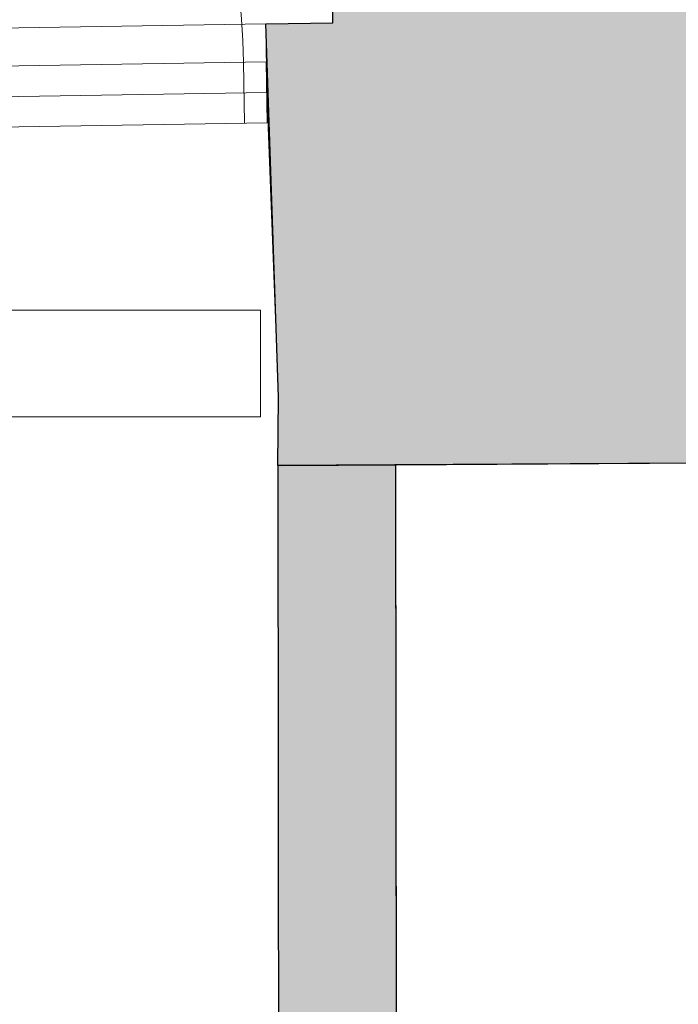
# Model space of a CAD drawing. Extents: x -6068 to 35118, y -17738 to 67348.
# Tile 132 of 243: x 1065 to 1152, y -296 to -167. Entities that reach past the tile are written whole.
import ezdxf

# ---------------------------------------------------------------- set-up
doc = ezdxf.new("R2010")
doc.units = 0
doc.header["$LTSCALE"] = 15
for name, pattern in [('Continua', [0]), ('Cui_CONTINU', [0]), ('Punteggiata [M]', [0.75, 0, -0.75])]:
    doc.linetypes.add(name, pattern=pattern)
doc.layers.get('0').update_dxf_attribs({"linetype": 'CONTINUOUS'})
doc.layers.add('EDL_RDJ murs & cloisons', color=5, linetype='CONTINUOUS')
doc.layers.add('PIS-fond de plan', color=7, linetype='Cui_CONTINU')
for name, color, linetype, lineweight, true_color in [('Enveloppe - NIVEAUX - Style par défaut', 7, 'Continua', 0, 0x000000), ('Panneau - NIVEAUX - Style par défaut', 7, 'Continua', 0, 0x000000), ('Porte - Cadre - NIVEAUX - Style par défaut', 7, 'Continua', 0, 0x000000), ('Porte - Ouvertures - NIVEAUX - Style par défaut', 7, 'Continua', 0, 0x000000), ('Porte - Seuil - NIVEAUX - Style par défaut', 7, 'Continua', 0, 0x000000)]:
    doc.layers.add(name, color=color, linetype=linetype, lineweight=lineweight, true_color=true_color)

# ---------------------------------------------------------------- blocks, each defined once
blk = doc.blocks.new('EDL_RDJ plan_2025 10 17')
at = {"layer": 'EDL_RDJ murs & cloisons', "linetype": 'Continuous', "ltscale": 0.08}
h = blk.add_hatch(color=9, dxfattribs=at)
h.dxf.hatch_style = 1
h.paths.add_polyline_path([(1113.39, -225.24), (1113.48, -216.25), (1111.8, -167.27), (1120.6, -167.13), (1120.63, -152.14), (1314.86, -152.62), (1314.84, -161.62), (1314.81, -173.62), (1314.15, -184.15), (1314.2, -193.15), (1307.51, -193.18), (1305.3, -224.13)])
h = blk.add_hatch(color=9, dxfattribs=at)
h.dxf.hatch_style = 1
h.paths.add_polyline_path([(1128.89, -225.16), (1113.38, -225.25), (1113.75, -564.39), (1129.27, -564.38)])
at = {"color": 18, "linetype": 'Punteggiata [M]', "lineweight": 13, "ltscale": 0.1, "true_color": 0x000000}
for p, q in [((1113.39, -225.25), (1113.4, -225.18)), ((1113.39, -225.25), (1113.39, -225.25)), ((1113.39, -225.25), (1113.39, -225.25)), ((1113.39, -225.25), (1113.39, -225.25)), ((1113.39, -225.25), (1113.39, -225.25)), ((1113.39, -225.25), (1113.39, -225.25)), ((1113.39, -225.25), (1113.39, -225.25)), ((1113.39, -225.25), (1113.39, -225.25)), ((1113.39, -225.25), (1113.39, -225.25)), ((1113.39, -225.25), (1113.39, -225.25)), ((1113.39, -225.25), (1113.39, -225.25)), ((1113.39, -225.25), (1113.39, -225.25)), ((1113.39, -225.25), (1113.39, -225.25)), ((1113.39, -225.25), (1113.39, -225.25)), ((1113.39, -225.25), (1113.39, -225.25)), ((1113.39, -225.25), (1113.39, -225.25)), ((1113.39, -225.25), (1113.39, -225.25)), ((1113.39, -225.25), (1113.39, -225.25)), ((1113.39, -225.25), (1113.39, -225.25)), ((1113.39, -225.25), (1113.39, -225.25)), ((1113.39, -225.25), (1113.39, -225.25)), ((1113.39, -225.25), (1113.39, -225.25)), ((1113.39, -225.25), (1113.39, -225.25)), ((1113.39, -225.25), (1113.39, -225.25)), ((1113.39, -225.25), (1113.39, -225.25)), ((1113.39, -225.25), (1113.39, -225.25)), ((1113.39, -225.25), (1113.39, -225.25)), ((1113.39, -225.25), (1113.39, -225.25)), ((1113.39, -225.25), (1113.39, -225.25)), ((1113.39, -225.25), (1113.39, -225.25)), ((1113.39, -225.25), (1113.39, -225.25)), ((1113.39, -225.25), (1113.39, -225.25)), ((1113.39, -225.25), (1113.39, -225.25)), ((1113.39, -225.25), (1113.39, -225.25)), ((1113.39, -225.25), (1113.39, -225.25)), ((1113.39, -225.25), (1113.39, -225.25)), ((1113.39, -225.25), (1113.39, -225.25)), ((1113.39, -225.25), (1113.39, -225.25)), ((1113.39, -225.25), (1113.39, -225.25)), ((1113.39, -225.25), (1113.39, -225.25)), ((1113.39, -225.25), (1113.39, -225.25)), ((1113.39, -225.25), (1113.39, -225.25)), ((1113.39, -225.25), (1113.39, -225.25)), ((1113.39, -225.25), (1113.39, -225.25)), ((1113.39, -225.25), (1113.39, -225.25)), ((1113.39, -225.25), (1113.39, -225.25)), ((1113.39, -225.25), (1113.39, -225.25)), ((1113.39, -225.25), (1113.39, -225.25)), ((1113.39, -225.25), (1113.39, -225.25)), ((1113.39, -225.25), (1113.39, -225.25)), ((1113.39, -225.25), (1113.39, -225.25)), ((1113.39, -225.25), (1113.39, -225.25)), ((1113.39, -225.25), (1113.39, -225.25)), ((1113.39, -225.25), (1113.39, -225.25)), ((1113.39, -225.25), (1113.39, -225.25)), ((1113.39, -225.25), (1113.39, -225.25)), ((1113.39, -225.25), (1113.39, -225.25)), ((1113.39, -225.25), (1113.39, -225.25)), ((1113.39, -225.25), (1113.39, -225.25)), ((1113.39, -225.25), (1113.39, -225.25)), ((1113.39, -225.25), (1113.39, -225.25)), ((1113.39, -225.25), (1113.39, -225.25)), ((1113.39, -225.25), (1113.39, -225.25)), ((1113.39, -225.25), (1113.39, -225.25)), ((1113.39, -225.25), (1113.39, -225.25)), ((1113.39, -225.25), (1113.39, -225.25)), ((1113.39, -225.25), (1113.39, -225.25)), ((1113.39, -225.25), (1113.39, -225.25)), ((1113.39, -225.25), (1113.39, -225.25)), ((1113.39, -225.25), (1113.39, -225.25)), ((1113.39, -225.25), (1113.39, -225.25)), ((1113.39, -225.25), (1113.39, -225.25)), ((1113.39, -225.25), (1113.39, -225.25)), ((1113.39, -225.25), (1113.39, -225.25)), ((1113.39, -225.25), (1113.39, -225.25)), ((1113.39, -225.25), (1113.39, -225.25)), ((1113.39, -225.25), (1113.39, -225.25)), ((1113.39, -225.25), (1113.39, -225.25)), ((1113.39, -225.25), (1113.39, -225.25)), ((1113.39, -225.25), (1113.39, -225.25)), ((1113.39, -225.25), (1113.39, -225.25)), ((1113.39, -225.25), (1113.39, -225.25)), ((1113.39, -225.25), (1113.39, -225.25)), ((1113.39, -225.25), (1113.39, -225.25)), ((1113.39, -225.25), (1113.39, -225.25)), ((1113.39, -225.25), (1113.39, -225.25)), ((1113.39, -225.25), (1113.39, -225.25)), ((1113.39, -225.25), (1113.39, -225.25)), ((1113.39, -225.25), (1113.39, -225.25)), ((1113.39, -225.25), (1113.39, -225.25)), ((1113.39, -225.25), (1113.39, -225.25)), ((1113.39, -225.25), (1113.39, -225.25)), ((1113.39, -225.25), (1113.39, -225.25)), ((1113.39, -225.25), (1113.39, -225.25)), ((1113.39, -225.25), (1113.39, -225.25)), ((1113.39, -225.25), (1113.39, -225.25)), ((1113.39, -225.25), (1113.39, -225.25)), ((1113.39, -225.25), (1113.39, -225.25)), ((1113.39, -225.25), (1113.39, -225.25)), ((1113.39, -225.25), (1113.39, -225.25)), ((1113.39, -225.25), (1113.39, -225.25)), ((1113.39, -225.25), (1113.39, -225.25)), ((1113.39, -225.25), (1113.39, -225.25)), ((1113.39, -225.25), (1113.39, -225.25)), ((1113.39, -225.25), (1113.39, -225.25)), ((1113.39, -225.25), (1113.39, -225.25)), ((1113.39, -225.25), (1113.39, -225.25)), ((1113.39, -225.25), (1113.39, -225.25)), ((1113.39, -225.25), (1113.39, -225.25)), ((1113.39, -225.25), (1113.39, -225.25)), ((1113.39, -225.25), (1113.39, -225.25)), ((1113.39, -225.25), (1113.39, -225.25)), ((1113.39, -225.25), (1113.39, -225.25)), ((1113.39, -225.25), (1113.39, -225.25)), ((1113.39, -225.25), (1113.39, -225.25)), ((1113.39, -225.25), (1113.39, -225.25)), ((1113.39, -225.25), (1113.39, -225.25)), ((1113.39, -225.25), (1113.39, -225.25)), ((1113.39, -225.25), (1113.39, -225.25)), ((1113.39, -225.25), (1113.39, -225.25)), ((1113.39, -225.25), (1113.39, -225.25)), ((1113.39, -225.25), (1113.39, -225.25)), ((1113.39, -225.25), (1113.39, -225.25)), ((1113.39, -225.25), (1113.39, -225.25)), ((1113.39, -225.25), (1113.39, -225.25)), ((1113.39, -225.25), (1113.39, -225.25)), ((1113.39, -225.25), (1113.39, -225.25)), ((1113.39, -225.25), (1113.39, -225.25)), ((1113.39, -225.25), (1113.39, -225.25)), ((1113.39, -225.25), (1113.39, -225.25)), ((1113.39, -225.25), (1113.39, -225.25)), ((1113.39, -225.25), (1113.39, -225.25)), ((1113.4, -225.18), (1113.4, -225.18)), ((1113.4, -225.18), (1113.4, -225.18)), ((1113.4, -225.18), (1113.4, -225.18)), ((1113.4, -225.18), (1113.4, -225.18)), ((1113.4, -225.18), (1113.4, -225.18)), ((1113.4, -225.18), (1113.4, -225.18)), ((1113.4, -225.18), (1113.4, -225.18)), ((1113.4, -225.18), (1113.4, -225.18)), ((1113.4, -225.18), (1113.4, -225.18)), ((1113.4, -225.18), (1113.4, -225.18)), ((1113.4, -225.18), (1113.4, -225.18)), ((1113.4, -225.18), (1113.4, -225.18)), ((1113.4, -225.18), (1113.4, -225.18)), ((1113.4, -225.18), (1113.4, -225.18)), ((1113.4, -225.18), (1113.4, -225.18)), ((1113.4, -225.18), (1113.4, -225.18)), ((1113.4, -225.18), (1113.4, -225.18)), ((1113.4, -225.18), (1113.4, -225.18)), ((1113.4, -225.18), (1113.4, -225.18)), ((1113.4, -225.18), (1113.4, -225.18)), ((1113.4, -225.18), (1113.4, -225.18)), ((1113.4, -225.18), (1113.4, -225.18)), ((1113.4, -225.18), (1113.4, -225.18))]:
    blk.add_line(p, q, dxfattribs=at)
at = {"layer": 'EDL_RDJ murs & cloisons', "linetype": 'Continuous', "ltscale": 0.08}
for points in [[(1113.39, -225.24), (1113.48, -216.25), (1111.8, -167.27), (1120.6, -167.13), (1120.63, -152.14), (1314.86, -152.62), (1314.84, -161.62), (1314.81, -173.62), (1314.15, -184.15), (1314.2, -193.15), (1307.51, -193.18), (1305.3, -224.13), (1113.39, -225.24)], [(1128.89, -225.16), (1113.38, -225.25), (1113.75, -564.39), (1129.27, -564.38), (1128.89, -225.16)]]:
    blk.add_lwpolyline(points, dxfattribs=at)
at = {"layer": 'Enveloppe - NIVEAUX - Style par défaut', "color": 18, "linetype": 'Continua', "lineweight": 20, "ltscale": 0.1, "true_color": 0x000000}
for p, q in [((1120.6, -167.13), (1111.8, -167.27)), ((1111.8, -167.27), (1111.94, -176.27)), ((1111.94, -176.27), (1113.48, -216.25)), ((1113.48, -216.25), (1113.4, -225.18)), ((1128.89, -225.16), (1305.3, -224.13)), ((1113.4, -225.18), (1113.77, -564.39)), ((1113.82, -225.25), (1128.89, -225.16)), ((1113.82, -225.25), (1113.82, -225.16)), ((1113.82, -225.25), (1128.89, -225.16)), ((1113.82, -225.25), (1113.82, -225.16)), ((1113.82, -225.25), (1113.82, -225.16)), ((1113.82, -225.25), (1128.89, -225.16)), ((1113.82, -225.25), (1113.82, -225.16)), ((1113.82, -225.25), (1128.89, -225.16)), ((1113.82, -225.25), (1113.82, -225.16)), ((1113.82, -225.25), (1128.89, -225.16)), ((1113.82, -225.25), (1113.82, -225.16)), ((1113.82, -225.25), (1128.89, -225.16)), ((1113.82, -225.25), (1128.89, -225.16)), ((1113.82, -225.25), (1113.82, -225.16)), ((1113.82, -225.25), (1128.89, -225.16)), ((1129.27, -564.38), (1128.89, -225.16))]:
    blk.add_line(p, q, dxfattribs=at)
at = {"layer": 'Panneau - NIVEAUX - Style par défaut', "color": 18, "linetype": 'Continua', "lineweight": 13, "ltscale": 0.1, "true_color": 0x000000}
for p, q in [((1111.13, -204.86), (1013.13, -204.86)), ((1111.13, -218.86), (1111.13, -204.86)), ((1013.13, -218.86), (1111.13, -218.86))]:
    blk.add_line(p, q, dxfattribs=at)
at = {"layer": 'Porte - Cadre - NIVEAUX - Style par défaut', "color": 103, "linetype": 'Continua', "lineweight": 5, "ltscale": 0.1, "true_color": 0x49c386}
for p, q in [((1111.88, -172.27), (996.14, -174.1)), ((1112, -180.27), (1111.88, -172.27)), ((996.26, -182.1), (1112, -180.27))]:
    blk.add_line(p, q, dxfattribs=at)
at = {"layer": 'Porte - Ouvertures - NIVEAUX - Style par défaut', "color": 103, "linetype": 'Continua', "lineweight": 13, "ltscale": 0.1, "true_color": 0x49c386}
blk.add_line((1109.01, -180.31), (1108.88, -172.31), dxfattribs=at)
at = {"layer": 'Porte - Ouvertures - NIVEAUX - Style par défaut', "color": 103, "linetype": 'Continua', "lineweight": 5, "ltscale": 0.1, "true_color": 0x49c386}
blk.add_arc((999.14, -174.05), 109.75, 0.906, 90.906, dxfattribs=at)
at = {"layer": 'Porte - Seuil - NIVEAUX - Style par défaut', "color": 103, "linetype": 'Continua', "lineweight": 5, "ltscale": 0.1, "true_color": 0x49c386}
for p, q in [((1111.8, -167.27), (996.06, -169.1)), ((996.2, -178.1), (1111.94, -176.27))]:
    blk.add_line(p, q, dxfattribs=at)

msp = doc.modelspace()

# ---------------------------------------------------------------- block references
at = {"layer": 'PIS-fond de plan'}
msp.add_blockref('EDL_RDJ plan_2025 10 17', (-14.33, 0), dxfattribs=at)

doc.saveas('drawing.dxf')
